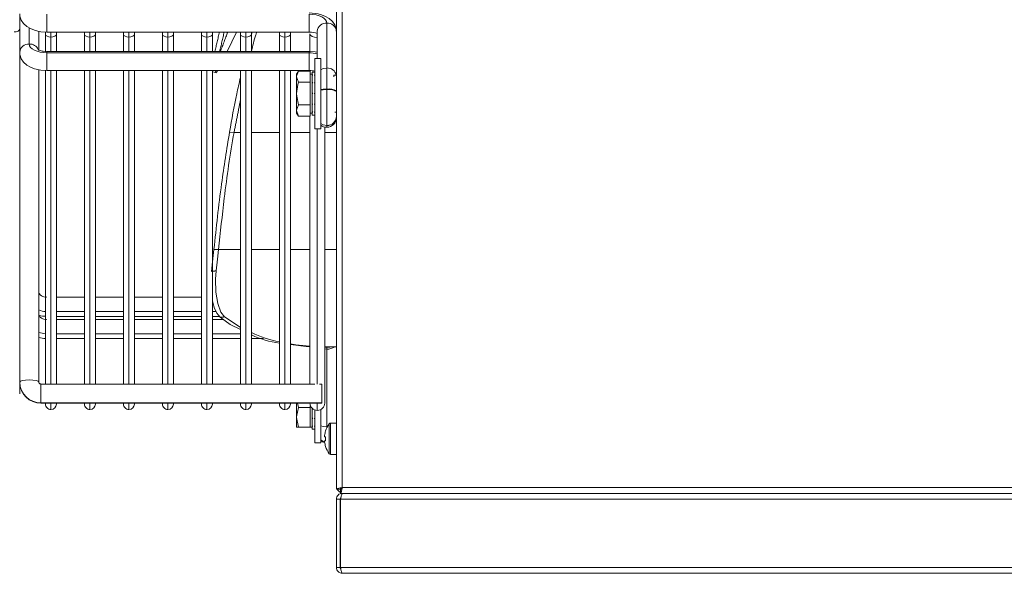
# Model space of a CAD drawing. Header units: centimetres. Extents: x 22052 to 56535, y 76485 to 78519.
# Tile 4 of 235: x 26927 to 26965, y 78240 to 78261. Entities that reach past the tile are written whole.
import ezdxf

# ---------------------------------------------------------------- set-up
doc = ezdxf.new("R2010")
doc.units = ezdxf.units.CM
doc.layers.add('IS_Gaz', color=40, linetype='Continuous', lineweight=40)
doc.layers.add('IS_Opis', color=250, linetype='Continuous', lineweight=9)

# ---------------------------------------------------------------- blocks, each defined once
blk = doc.blocks.new('robutprzód')
at = {"layer": 'IS_Gaz', "color": 18, "lineweight": 5, "true_color": 0x000000}
for p, q in [((69552.633, 3141.369), (69552.633, 3101.83)), ((69552.783, 3101.787), (69552.783, 3141.369)), ((69552.783, 3141.35), (69552.783, 3101.837)), ((69552.933, 3101.787), (69552.933, 3141.35)), ((69554.683, 3101.787), (69554.683, 3141.43)), ((69554.833, 3141.43), (69554.833, 3101.83)), ((69552.676, 3101.68), (69508.49, 3101.68)), ((69552.633, 3101.83), (69508.533, 3101.83)), ((69542.058, 3101.61), (69542.058, 3101.68)), ((69542.058, 3101.61), (69542.101, 3101.61)), ((69543.008, 3101.638), (69543.008, 3101.68)), ((69549.029, 3101.68), (69549.027, 3101.38)), ((69550.977, 3101.677), (69550.983, 3101.675)), ((69550.983, 3101.68), (69550.983, 3101.525)), ((69551.783, 3101.525), (69551.783, 3101.68)), ((69554.683, 3101.787), (69552.933, 3101.787)), ((69552.933, 3101.68), (69552.933, 3101.78)), ((69554.683, 3101.78), (69552.933, 3101.78)), ((69554.683, 3101.68), (69552.933, 3101.68)), ((69541.878, 3101.435), (69540.725, 3101.435)), ((69542.418, 3101.435), (69541.878, 3101.435)), ((69542.431, 3101.435), (69542.418, 3101.435)), ((69543.35, 3101.435), (69542.431, 3101.435)), ((69543.355, 3101.435), (69543.35, 3101.435)), ((69543.397, 3101.435), (69543.355, 3101.435)), ((69550.467, 3101.38), (69543.391, 3101.38)), ((69549.033, 3101.38), (69549.033, 3101.509)), ((69549.084, 3101.435), (69549.033, 3101.431)), ((69549.084, 3101.435), (69549.08, 3101.38)), ((69551.081, 3101.435), (69549.084, 3101.435)), ((69551.783, 3101.525), (69550.983, 3101.525)), ((69551.768, 3101.496), (69550.998, 3101.496)), ((69551.081, 3101.444), (69551.081, 3101.435)), ((69551.1, 3101.435), (69551.081, 3101.435)), ((69551.332, 3101.377), (69551.296, 3101.377)), ((69551.332, 3101.403), (69551.332, 3101.377)), ((69551.435, 3101.377), (69551.435, 3101.403)), ((69551.47, 3101.377), (69551.435, 3101.377)), ((69540.937, 3101.19), (69541.633, 3101.19)), ((69541.633, 3101.28), (69541.633, 3101.13)), ((69541.633, 3101.28), (69543.433, 3101.28)), ((69541.633, 3101.13), (69543.433, 3101.13)), ((69541.983, 3101.13), (69541.983, 3101.06)), ((69542.057, 3101.13), (69542.057, 3101.112)), ((69542.258, 3101.13), (69542.258, 3101.112)), ((69542.533, 3101.13), (69542.533, 3101.112)), ((69542.808, 3101.13), (69542.808, 3101.112)), ((69543.009, 3101.13), (69543.009, 3101.112)), ((69543.083, 3101.06), (69543.083, 3101.13)), ((69543.083, 3101.13), (69543.083, 3101.112)), ((69543.433, 3101.13), (69543.433, 3101.28)), ((69543.433, 3101.19), (69549.982, 3101.19)), ((69549.98, 3101.305), (69549.98, 3101.248)), ((69550.462, 3101.305), (69549.98, 3101.305)), ((69549.98, 3101.131), (69549.98, 3094.105)), ((69550.462, 3101.305), (69550.462, 3094.105)), ((69550.47, 3101.305), (69550.462, 3101.305)), ((69550.47, 3094.105), (69550.47, 3101.305)), ((69550.47, 3101.19), (69550.657, 3101.19)), ((69550.635, 3101.28), (69551.486, 3101.28)), ((69550.642, 3101.13), (69551.486, 3101.13)), ((69550.86, 3101.13), (69550.86, 3101.112)), ((69551.062, 3101.13), (69551.062, 3101.112)), ((69551.136, 3101.06), (69551.136, 3101.13)), ((69551.136, 3101.13), (69551.136, 3101.112)), ((69551.486, 3101.13), (69551.486, 3101.28)), ((69540.5, 3100.985), (69540.957, 3100.985)), ((69540.957, 3094.255), (69540.957, 3100.985)), ((69541, 3101), (69541.463, 3101)), ((69541.454, 3100.985), (69541.454, 3094.255)), ((69541.487, 3100.985), (69541.454, 3100.985)), ((69541.487, 3100.985), (69541.487, 3094.255)), ((69541.944, 3100.985), (69541.487, 3100.985)), ((69541.944, 3094.255), (69541.944, 3100.985)), ((69541.956, 3101.01), (69541.956, 3100.704)), ((69541.956, 3101.01), (69542.1, 3101.01)), ((69542.048, 3101.06), (69541.983, 3101.06)), ((69542.033, 3101.06), (69542.033, 3101.01)), ((69542.048, 3101.06), (69542.057, 3101.06)), ((69542.057, 3101.06), (69542.057, 3101.077)), ((69542.243, 3101.06), (69542.057, 3101.06)), ((69542.1, 3101.01), (69542.244, 3101.01)), ((69542.243, 3101.06), (69542.258, 3101.06)), ((69542.244, 3101.01), (69542.244, 3100.704)), ((69542.244, 3101.01), (69542.533, 3101.01)), ((69542.258, 3101.06), (69542.258, 3101.077)), ((69542.515, 3101.06), (69542.258, 3101.06)), ((69542.515, 3101.06), (69542.521, 3101.06)), ((69542.533, 3101.06), (69542.533, 3101.077)), ((69542.792, 3101.06), (69542.533, 3101.06)), ((69542.533, 3101.01), (69542.822, 3101.01)), ((69542.792, 3101.06), (69542.808, 3101.06)), ((69542.808, 3101.06), (69542.808, 3101.077)), ((69543, 3101.06), (69542.808, 3101.06)), ((69542.822, 3101.01), (69542.822, 3100.704)), ((69542.822, 3101.01), (69542.966, 3101.01)), ((69542.966, 3101.01), (69543.11, 3101.01)), ((69543, 3101.06), (69543.009, 3101.06)), ((69543.009, 3101.06), (69543.009, 3101.077)), ((69543.083, 3101.06), (69543.009, 3101.06)), ((69543.033, 3101.01), (69543.033, 3101.06)), ((69543.083, 3101.06), (69543.083, 3101.077)), ((69543.083, 3101.06), (69543.083, 3101.06)), ((69543.11, 3101.01), (69543.11, 3100.704)), ((69543.11, 3101), (69549.98, 3101)), ((69550.528, 3101.01), (69550.586, 3101.01)), ((69550.586, 3101.01), (69550.586, 3100.704)), ((69550.586, 3101.01), (69550.836, 3101.01)), ((69550.845, 3101.06), (69550.606, 3101.06)), ((69550.836, 3101.01), (69551.086, 3101.01)), ((69550.845, 3101.06), (69550.86, 3101.06)), ((69550.86, 3101.06), (69550.86, 3101.077)), ((69551.053, 3101.06), (69550.86, 3101.06)), ((69551.053, 3101.06), (69551.062, 3101.06)), ((69551.062, 3101.06), (69551.062, 3101.077)), ((69551.135, 3101.06), (69551.062, 3101.06)), ((69551.086, 3101.01), (69551.086, 3101.06)), ((69551.086, 3101.01), (69551.086, 3100.704)), ((69551.135, 3101.06), (69551.136, 3101.06)), ((69551.136, 3101.06), (69551.136, 3101.077)), ((69541.956, 3100.704), (69542.033, 3100.66)), ((69542.033, 3100.66), (69542.1, 3100.66)), ((69542.244, 3100.704), (69542.1, 3100.66)), ((69542.1, 3100.66), (69542.533, 3100.66)), ((69542.533, 3100.66), (69542.966, 3100.66)), ((69543.11, 3100.704), (69542.966, 3100.66)), ((69542.966, 3100.66), (69543.033, 3100.66)), ((69543.033, 3100.66), (69543.11, 3100.704)), ((69550.586, 3100.704), (69550.47, 3100.684)), ((69550.47, 3100.66), (69550.836, 3100.66)), ((69551.086, 3100.704), (69550.836, 3100.66)), ((69550.836, 3100.66), (69551.086, 3100.66)), ((69551.086, 3100.66), (69551.086, 3100.704)), ((69541.013, 3100.5), (69540.957, 3100.5)), ((69540.957, 3100.36), (69541.083, 3100.36)), ((69541.454, 3100.5), (69541.013, 3100.5)), ((69541.083, 3100.36), (69541.454, 3100.36)), ((69549.98, 3100.5), (69541.944, 3100.5)), ((69541.944, 3100.36), (69549.98, 3100.36)), ((69550.493, 3100.5), (69550.47, 3100.5)), ((69550.47, 3100.36), (69550.633, 3100.36)), ((69540.957, 3100.22), (69541.013, 3100.22)), ((69541.013, 3100.22), (69541.454, 3100.22)), ((69541.944, 3100.22), (69549.98, 3100.22)), ((69550.47, 3100.22), (69550.493, 3100.22)), ((69548.816, 3099.5), (69548.816, 3099.813)), ((69541.013, 3099.5), (69540.957, 3099.5)), ((69540.957, 3099.36), (69541.083, 3099.36)), ((69541.454, 3099.5), (69541.013, 3099.5)), ((69541.083, 3099.36), (69541.454, 3099.36)), ((69549.98, 3099.5), (69541.944, 3099.5)), ((69541.944, 3099.36), (69549.98, 3099.36)), ((69550.493, 3099.5), (69550.47, 3099.5)), ((69550.47, 3099.36), (69550.633, 3099.36)), ((69540.957, 3099.22), (69541.013, 3099.22)), ((69540.957, 3099.12), (69541.454, 3098.882)), ((69541.013, 3099.22), (69541.454, 3099.22)), ((69541.944, 3099.22), (69549.98, 3099.22)), ((69548.694, 3099.22), (69548.694, 3098.5)), ((69548.816, 3098.5), (69548.816, 3099.22)), ((69550.47, 3099.22), (69550.493, 3099.22)), ((69543.533, 3099.055), (69543.52, 3098.94)), ((69541.975, 3098.5), (69541.997, 3098.587)), ((69546.533, 3098.655), (69546.528, 3098.541)), ((69548.124, 3098.595), (69548.124, 3098.5)), ((69548.246, 3098.5), (69548.246, 3098.68)), ((69548.326, 3098.779), (69548.326, 3098.5)), ((69541.013, 3098.5), (69540.957, 3098.5)), ((69540.957, 3098.36), (69541.083, 3098.36)), ((69541.454, 3098.5), (69541.013, 3098.5)), ((69541.083, 3098.36), (69541.454, 3098.36)), ((69549.98, 3098.5), (69541.944, 3098.5)), ((69541.944, 3098.36), (69549.98, 3098.36)), ((69550.493, 3098.5), (69550.47, 3098.5)), ((69550.47, 3098.36), (69550.633, 3098.36)), ((69540.957, 3098.22), (69541.013, 3098.22)), ((69541.013, 3098.22), (69541.454, 3098.22)), ((69541.944, 3098.22), (69549.98, 3098.22)), ((69547.756, 3098.22), (69547.756, 3097.5)), ((69548.124, 3098.22), (69548.124, 3097.5)), ((69548.246, 3097.5), (69548.246, 3098.22)), ((69548.326, 3098.22), (69548.326, 3097.5)), ((69548.694, 3098.22), (69548.694, 3097.5)), ((69548.816, 3097.5), (69548.816, 3098.22)), ((69550.47, 3098.22), (69550.493, 3098.22)), ((69541.013, 3097.5), (69540.957, 3097.5)), ((69540.957, 3097.36), (69541.083, 3097.36)), ((69541.454, 3097.5), (69541.013, 3097.5)), ((69541.083, 3097.36), (69541.454, 3097.36)), ((69549.98, 3097.5), (69541.944, 3097.5)), ((69541.944, 3097.36), (69549.98, 3097.36)), ((69550.493, 3097.5), (69550.47, 3097.5)), ((69550.47, 3097.36), (69550.633, 3097.36)), ((69540.957, 3097.22), (69541.013, 3097.22)), ((69541.013, 3097.22), (69541.454, 3097.22)), ((69541.944, 3097.22), (69549.98, 3097.22)), ((69547.756, 3097.22), (69547.756, 3096.5)), ((69548.124, 3097.22), (69548.124, 3096.5)), ((69548.246, 3096.5), (69548.246, 3097.22)), ((69548.326, 3097.22), (69548.326, 3096.5)), ((69548.694, 3097.22), (69548.694, 3096.5)), ((69548.816, 3096.5), (69548.816, 3097.22)), ((69550.47, 3097.22), (69550.493, 3097.22)), ((69541.013, 3096.5), (69540.957, 3096.5)), ((69540.957, 3096.36), (69541.083, 3096.36)), ((69541.454, 3096.5), (69541.013, 3096.5)), ((69541.083, 3096.36), (69541.454, 3096.36)), ((69549.98, 3096.5), (69541.944, 3096.5)), ((69541.944, 3096.36), (69549.98, 3096.36)), ((69550.493, 3096.5), (69550.47, 3096.5)), ((69550.47, 3096.36), (69550.633, 3096.36)), ((69540.957, 3096.22), (69541.013, 3096.22)), ((69541.013, 3096.22), (69541.454, 3096.22)), ((69541.944, 3096.22), (69549.98, 3096.22)), ((69547.756, 3096.22), (69547.756, 3095.5)), ((69548.124, 3096.22), (69548.124, 3095.5)), ((69548.246, 3095.5), (69548.246, 3096.22)), ((69548.326, 3096.22), (69548.326, 3095.5)), ((69548.694, 3096.22), (69548.694, 3095.5)), ((69548.816, 3095.5), (69548.816, 3096.22)), ((69550.47, 3096.22), (69550.493, 3096.22)), ((69541.013, 3095.5), (69540.957, 3095.5)), ((69540.957, 3095.36), (69541.083, 3095.36)), ((69541.454, 3095.5), (69541.013, 3095.5)), ((69541.083, 3095.36), (69541.454, 3095.36)), ((69549.98, 3095.5), (69541.944, 3095.5)), ((69541.944, 3095.36), (69549.98, 3095.36)), ((69550.493, 3095.5), (69550.47, 3095.5)), ((69550.47, 3095.36), (69550.633, 3095.36)), ((69540.957, 3095.22), (69541.013, 3095.22)), ((69541.013, 3095.22), (69541.454, 3095.22)), ((69541.944, 3095.22), (69549.98, 3095.22)), ((69547.756, 3095.22), (69547.756, 3094.5)), ((69548.124, 3095.22), (69548.124, 3094.5)), ((69548.246, 3094.5), (69548.246, 3095.22)), ((69548.326, 3095.22), (69548.326, 3094.5)), ((69548.694, 3095.22), (69548.694, 3094.5)), ((69548.816, 3094.5), (69548.816, 3095.22)), ((69550.47, 3095.22), (69550.493, 3095.22)), ((69541.013, 3094.5), (69540.957, 3094.5)), ((69540.957, 3094.36), (69541.083, 3094.36)), ((69541.454, 3094.5), (69541.013, 3094.5)), ((69541.083, 3094.36), (69541.454, 3094.36)), ((69549.98, 3094.5), (69541.944, 3094.5)), ((69541.944, 3094.36), (69549.98, 3094.36)), ((69550.493, 3094.5), (69550.47, 3094.5)), ((69550.47, 3094.36), (69550.633, 3094.36)), ((69540.5, 3094.255), (69540.957, 3094.255)), ((69541.416, 3094.05), (69540.937, 3094.05)), ((69540.963, 3094.22), (69541.013, 3094.22)), ((69541.013, 3094.22), (69541.46, 3094.22)), ((69541.454, 3094.255), (69541.487, 3094.255)), ((69541.487, 3094.255), (69541.944, 3094.255)), ((69541.925, 3094.05), (69549.935, 3094.05)), ((69541.944, 3094.22), (69549.98, 3094.22)), ((69550.462, 3094.105), (69549.98, 3094.105)), ((69550.47, 3094.105), (69550.462, 3094.105)), ((69550.47, 3094.22), (69550.493, 3094.22)), ((69541.262, 3093.805), (69540.851, 3093.805)), ((69540.883, 3093.56), (69540.487, 3093.56)), ((69541.372, 3093.56), (69540.883, 3093.56)), ((69541.372, 3093.56), (69541.474, 3093.56)), ((69549.596, 3093.56), (69541.474, 3093.56)), ((69549.935, 3093.56), (69549.596, 3093.56)), ((69550.233, 3093.56), (69549.935, 3093.56))]:
    blk.add_line(p, q, dxfattribs=at)
at = {"layer": 'IS_Gaz', "color": 18, "lineweight": 5, "true_color": 0x000000, "flags": 128}
for points in [[(69540.937, 3101.676), (69540.878, 3101.675), (69540.771, 3101.64), (69540.685, 3101.58), (69540.61, 3101.498), (69540.555, 3101.404), (69540.514, 3101.3), (69540.491, 3101.216), (69540.477, 3101.136), (69540.467, 3100.985)], [(69540.725, 3101.435), (69540.681, 3101.426), (69540.639, 3101.4), (69540.6, 3101.359), (69540.566, 3101.303), (69540.538, 3101.235), (69540.517, 3101.157), (69540.504, 3101.072), (69540.5, 3100.985)], [(69541.878, 3101.435), (69541.894, 3101.341), (69541.926, 3101.28)], [(69542.418, 3101.435), (69542.422, 3101.341), (69542.429, 3101.28)], [(69542.431, 3101.435), (69542.435, 3101.341), (69542.442, 3101.28)], [(69543.35, 3101.435), (69543.333, 3101.341), (69543.298, 3101.28)], [(69543.355, 3101.435), (69543.337, 3101.341), (69543.302, 3101.28)], [(69551.081, 3101.435), (69551.072, 3101.341), (69551.053, 3101.28)], [(69551.461, 3101.377), (69551.45, 3101.341), (69551.414, 3101.28)], [(69551.464, 3101.377), (69551.452, 3101.341), (69551.416, 3101.28)], [(69541, 3101), (69541.037, 3101.014), (69541.067, 3101.055), (69541.088, 3101.117), (69541.095, 3101.19)], [(69541.474, 3101.19), (69541.464, 3101.136), (69541.454, 3100.985)], [(69549.01, 3101), (69548.978, 3100.644), (69548.95, 3100.5)], [(69549.019, 3101), (69549.018, 3100.906), (69548.966, 3100.5)], [(69542.1, 3100.66), (69542.09, 3100.66), (69541.956, 3100.704)], [(69542.533, 3100.66), (69542.304, 3100.688), (69542.244, 3100.704)], [(69542.822, 3100.704), (69542.601, 3100.662), (69542.533, 3100.66)], [(69542.966, 3100.66), (69542.956, 3100.66), (69542.822, 3100.704)], [(69550.836, 3100.66), (69550.818, 3100.66), (69550.586, 3100.704)], [(69541.083, 3100.36), (69541.078, 3100.413), (69541.063, 3100.459), (69541.04, 3100.489), (69541.013, 3100.5)], [(69541.013, 3100.22), (69541.04, 3100.23), (69541.063, 3100.261), (69541.078, 3100.306), (69541.083, 3100.36)], [(69541.083, 3099.36), (69541.078, 3099.413), (69541.063, 3099.459), (69541.04, 3099.489), (69541.013, 3099.5)], [(69541.013, 3099.22), (69541.04, 3099.23), (69541.063, 3099.261), (69541.078, 3099.306), (69541.083, 3099.36)], [(69548.528, 3099.22), (69548.524, 3099.21), (69548.259, 3098.813)], [(69548.581, 3099.22), (69548.454, 3098.96), (69548.27, 3098.699)], [(69541.944, 3098.638), (69541.944, 3098.638), (69541.998, 3098.59), (69541.948, 3098.581), (69541.944, 3098.582)], [(69546.533, 3098.655), (69546.775, 3098.628), (69547.079, 3098.596)], [(69548.259, 3098.813), (69548.141, 3098.72), (69547.917, 3098.638), (69547.626, 3098.59), (69547.295, 3098.581), (69547.079, 3098.596)], [(69541.083, 3098.36), (69541.078, 3098.413), (69541.063, 3098.459), (69541.04, 3098.489), (69541.013, 3098.5)], [(69541.013, 3098.22), (69541.04, 3098.23), (69541.063, 3098.261), (69541.078, 3098.306), (69541.083, 3098.36)], [(69547.091, 3098.48), (69546.849, 3098.506), (69546.688, 3098.523), (69546.528, 3098.541)], [(69541.083, 3097.36), (69541.078, 3097.413), (69541.063, 3097.459), (69541.04, 3097.489), (69541.013, 3097.5)], [(69541.013, 3097.22), (69541.04, 3097.23), (69541.063, 3097.261), (69541.078, 3097.306), (69541.083, 3097.36)], [(69541.083, 3096.36), (69541.078, 3096.413), (69541.063, 3096.459), (69541.04, 3096.489), (69541.013, 3096.5)], [(69541.013, 3096.22), (69541.04, 3096.23), (69541.063, 3096.261), (69541.078, 3096.306), (69541.083, 3096.36)], [(69541.083, 3095.36), (69541.078, 3095.413), (69541.063, 3095.459), (69541.04, 3095.489), (69541.013, 3095.5)], [(69541.013, 3095.22), (69541.04, 3095.23), (69541.063, 3095.261), (69541.078, 3095.306), (69541.083, 3095.36)], [(69541.083, 3094.36), (69541.078, 3094.413), (69541.063, 3094.459), (69541.04, 3094.489), (69541.013, 3094.5)], [(69541.013, 3094.22), (69541.04, 3094.23), (69541.063, 3094.261), (69541.078, 3094.306), (69541.083, 3094.36)], [(69540.487, 3093.563), (69540.546, 3093.565), (69540.653, 3093.6), (69540.739, 3093.659), (69540.814, 3093.741), (69540.869, 3093.835), (69540.91, 3093.939), (69540.933, 3094.023), (69540.947, 3094.104), (69540.957, 3094.255)], [(69541.487, 3094.255), (69541.483, 3094.167), (69541.47, 3094.082), (69541.449, 3094.005), (69541.421, 3093.936), (69541.387, 3093.88), (69541.348, 3093.839), (69541.306, 3093.813), (69541.262, 3093.805)], [(69541.454, 3094.255), (69541.448, 3094.164), (69541.442, 3094.132), (69541.431, 3094.087), (69541.418, 3094.053), (69541.407, 3094.032), (69541.401, 3094.025), (69541.402, 3094.026)], [(69541.474, 3093.563), (69541.534, 3093.565), (69541.64, 3093.6), (69541.727, 3093.659), (69541.801, 3093.741), (69541.857, 3093.835), (69541.898, 3093.939), (69541.92, 3094.023), (69541.934, 3094.104), (69541.944, 3094.255)], [(69547.756, 3094.255), (69547.747, 3094.182), (69547.738, 3094.156), (69547.719, 3094.119), (69547.694, 3094.088), (69547.664, 3094.064), (69547.63, 3094.051), (69547.611, 3094.052)], [(69548.326, 3094.255), (69548.317, 3094.182), (69548.308, 3094.156), (69548.289, 3094.119), (69548.264, 3094.088), (69548.234, 3094.064), (69548.2, 3094.051), (69548.181, 3094.052)], [(69548.221, 3094.059), (69548.238, 3094.142), (69548.244, 3094.22)], [(69549.935, 3093.56), (69549.911, 3093.578), (69549.891, 3093.631), (69549.877, 3093.711), (69549.872, 3093.805), (69549.877, 3093.898), (69549.891, 3093.978), (69549.911, 3094.031), (69549.935, 3094.05)], [(69549.98, 3094.105), (69549.978, 3094.089), (69549.976, 3094.083), (69549.972, 3094.073), (69549.966, 3094.065), (69549.957, 3094.057), (69549.945, 3094.051), (69549.936, 3094.051)], [(69540.953, 3093.42), (69540.948, 3093.473), (69540.933, 3093.519), (69540.91, 3093.549), (69540.883, 3093.56)]]:
    blk.add_lwpolyline(points, dxfattribs=at)
at = {"layer": 'IS_Gaz', "color": 18, "lineweight": 5, "true_color": 0x000000}
for centre, radius, start, end in [((69540.955, 3101.45), 0.23, 94.4018, 183.8114), ((69542.112, 3101.448), 0.235, 103.3535, 183.3457), ((69542.768, 3101.494), 0.355, 148.3431, 189.5652), ((69542.781, 3101.494), 0.355, 148.3438, 189.5644), ((69543.112, 3101.441), 0.239, 358.4825, 88.3973), ((69543.116, 3101.441), 0.239, 358.4821, 88.3974), ((69543.152, 3101.435), 0.245, 0, 90), ((69548.742, 3101.453), 0.342, 356.9927, 32.6448), ((69552.583, 3101.88), 0.2, 298.1746, 331.7378), ((69540.955, 3101.419), 0.23, 176.1886, 265.5982), ((69543.152, 3101.435), 0.245, 320.7539, 0), ((69550.467, 3101.19), 0.19, 0, 90), ((69551.019, 3101.525), 0.036, 180, 233.6416), ((69551.383, 3102.02), 0.65, 233.6416, 252.1374), ((69551.055, 3101.466), 0.144, 333.0856, 333.9078), ((69551.383, 3102.02), 0.648, 252.1649, 262.3032), ((69551.383, 3102.119), 0.718, 265.8857, 274.1143), ((69551.241, 3101.435), 0.245, 320.7539, 346.8473), ((69551.383, 3102.02), 0.648, 277.6968, 287.8351), ((69551.575, 3101.399), 0.00745, 18.5256, 34.481), ((69551.383, 3102.02), 0.65, 287.8626, 306.3584), ((69551.747, 3101.525), 0.036, 306.3584, 0), ((69541.393, 3101.009), 0.437, 155.5448, 183.1817), ((69542.313, 3100.989), 0.825, 165.9441, 180.3135), ((69542.448, 3100.996), 0.504, 164.6445, 181.3043), ((69550.467, 3101.19), 0.19, 270, 0), ((69542.804, 3100.704), 0.836, 153.4752, 154.8085), ((69543.937, 3099.624), 2.221, 139.1348, 139.7291), ((69556.488, 3087.129), 19.731, 135.0154, 135.0873), ((69540.57, 3103.015), 2.961, 318.6613, 319.1108), ((69542.164, 3101.5), 0.946, 332.2238, 333.4157), ((69542.528, 3101.078), 0.555, 358.1454, 359.9521), ((69548.593, 3103.041), 3, 318.6642, 319.1079), ((69550.213, 3101.502), 0.949, 332.2276, 333.4157), ((69550.577, 3101.078), 0.559, 358.1519, 359.9455), ((69550.493, 3100.36), 0.14, 0, 90), ((69550.493, 3100.36), 0.14, 270, 0), ((69546.394, 3100.649), 2.54, 333.0909, 350.2659), ((69546.733, 3100.472), 2.21, 333.9111, 353.4548), ((69550.493, 3099.36), 0.14, 0, 90), ((69550.493, 3099.36), 0.14, 270, 0), ((69547.752, 3099.27), 0.771, 272.5507, 312.1868), ((69550.493, 3098.36), 0.14, 0, 90), ((69550.493, 3098.36), 0.14, 270, 0), ((69550.493, 3097.36), 0.14, 0, 90), ((69550.493, 3097.36), 0.14, 270, 0), ((69550.493, 3096.36), 0.14, 0, 90), ((69550.493, 3096.36), 0.14, 270, 0), ((69550.493, 3095.36), 0.14, 0, 90), ((69550.493, 3095.36), 0.14, 270, 0), ((69550.493, 3094.36), 0.14, 0, 90), ((69550.493, 3094.36), 0.14, 270, 0), ((69541.503, 3093.816), 0.241, 114.6364, 182.7432), ((69547.621, 3094.252), 0.503, 336.234, 356.2607), ((69548.191, 3094.252), 0.503, 336.2326, 356.2622), ((69548.262, 3094.216), 0.552, 342.4269, 0.3601), ((69549.926, 3094.095), 0.536, 271.0101, 0.9758), ((69549.934, 3094.098), 0.536, 270.8456, 0.6878), ((69541.492, 3093.789), 0.23, 176.1979, 265.4168)]:
    blk.add_arc(centre, radius, start, end, dxfattribs=at)
for points in [[(69543.533, 3101.68), (69543.533, 3101.38)], [(69546.533, 3101.68), (69546.533, 3101.38)], [(69552.676, 3101.68), (69552.676, 3101.78)], [(69552.783, 3101.787), (69552.683, 3101.787)], [(69554.716, 3101.793), (69554.683, 3101.787)], [(69554.683, 3101.68), (69554.683, 3101.78)], [(69543.533, 3101), (69543.533, 3100.5)], [(69541.019, 3099.5), (69540.957, 3099.517)], [(69542.704, 3099.22), (69543.533, 3099.055)], [(69543.533, 3099.22), (69543.533, 3099.055)], [(69540.957, 3098.893), (69541.454, 3098.706)], [(69541.454, 3098.687), (69540.957, 3098.804)], [(69541.454, 3098.564), (69540.957, 3098.682)], [(69547.079, 3098.596), (69547.091, 3098.48)]]:
    blk.add_open_spline(points, degree=1, dxfattribs=at)
for points, knots in [([(69552.633, 3101.83), (69552.637, 3101.81), (69552.644, 3101.771), (69552.655, 3101.721), (69552.665, 3101.686), (69552.672, 3101.682), (69552.676, 3101.68)], [0, 0, 0, 0, 0.25, 0.499999, 0.75, 1, 1, 1, 1]), ([(69552.633, 3101.83), (69552.637, 3101.823), (69552.644, 3101.81), (69552.655, 3101.793), (69552.665, 3101.782), (69552.672, 3101.78), (69552.676, 3101.78)], [0, 0, 0, 0, 0.249998, 0.499996, 0.750002, 1, 1, 1, 1]), ([(69552.783, 3101.787), (69552.781, 3101.79), (69552.776, 3101.797), (69552.742, 3101.808), (69552.692, 3101.819), (69552.653, 3101.826), (69552.633, 3101.83)], [0, 0, 0, 0, 0.249999, 0.499999, 0.750001, 1, 1, 1, 1]), ([(69552.683, 3101.787), (69552.682, 3101.79), (69552.681, 3101.797), (69552.669, 3101.808), (69552.653, 3101.819), (69552.64, 3101.826), (69552.633, 3101.83)], [0, 0, 0, 0, 0.25, 0.500004, 0.749995, 1, 1, 1, 1]), ([(69552.933, 3101.787), (69552.913, 3101.791), (69552.874, 3101.799), (69552.825, 3101.812), (69552.79, 3101.824), (69552.785, 3101.832), (69552.783, 3101.837)], [0, 0, 0, 0, 0.25, 0.499998, 0.749999, 1, 1, 1, 1]), ([(69552.783, 3101.83), (69552.785, 3101.81), (69552.79, 3101.771), (69552.825, 3101.721), (69552.874, 3101.686), (69552.913, 3101.682), (69552.933, 3101.68)], [0, 0, 0, 0, 0.250001, 0.500002, 0.75, 1, 1, 1, 1]), ([(69552.898, 3101.794), (69552.898, 3101.794), (69552.901, 3101.789), (69552.914, 3101.782), (69552.927, 3101.78), (69552.933, 3101.78)], [0, 0, 0, 0, 0.004506, 0.502264, 1, 1, 1, 1]), ([(69554.683, 3101.787), (69554.703, 3101.79), (69554.742, 3101.797), (69554.792, 3101.808), (69554.826, 3101.819), (69554.831, 3101.826), (69554.833, 3101.83)], [0, 0, 0, 0, 0.25, 0.499998, 0.749999, 1, 1, 1, 1]), ([(69554.833, 3101.83), (69554.831, 3101.81), (69554.826, 3101.771), (69554.792, 3101.721), (69554.742, 3101.686), (69554.703, 3101.682), (69554.683, 3101.68)], [0, 0, 0, 0, 0.250001, 0.500002, 0.75, 1, 1, 1, 1]), ([(69554.716, 3101.793), (69554.712, 3101.789), (69554.702, 3101.781), (69554.69, 3101.78), (69554.683, 3101.78)], [0, 0, 0, 0, 0.467136, 1, 1, 1, 1]), ([(69546.533, 3101), (69546.533, 3100.844), (69546.533, 3100.668), (69546.533, 3100.517), (69546.533, 3100.5)], [0, 0, 0, 0, 0.882249, 1, 1, 1, 1]), ([(69543.533, 3100.22), (69543.533, 3100.012), (69543.533, 3099.747), (69543.533, 3099.543), (69543.533, 3099.5)], [0, 0, 0, 0, 0.786125, 1, 1, 1, 1]), ([(69546.533, 3100.22), (69546.533, 3100.089), (69546.533, 3099.828), (69546.533, 3099.609), (69546.533, 3099.5)], [0, 0, 0, 0, 0.498687, 1, 1, 1, 1]), ([(69540.957, 3099.638), (69540.981, 3099.629), (69541.143, 3099.573), (69541.311, 3099.535), (69541.454, 3099.502)], [0, 0, 0, 0, 0.144637, 1, 1, 1, 1]), ([(69543.52, 3098.94), (69543.192, 3098.998), (69542.723, 3099.081), (69542.262, 3099.187), (69542.123, 3099.22)], [0, 0, 0, 0, 0.698072, 1, 1, 1, 1]), ([(69546.533, 3099.22), (69546.533, 3099.215), (69546.533, 3098.999), (69546.533, 3098.825), (69546.533, 3098.655)], [0, 0, 0, 0, 0.021844, 1, 1, 1, 1]), ([(69546.528, 3098.541), (69545.966, 3098.6), (69544.959, 3098.707), (69543.961, 3098.869), (69543.52, 3098.94)], [0, 0, 0, 0, 0.556965, 1, 1, 1, 1]), ([(69543.533, 3099.055), (69543.813, 3099.007), (69544.371, 3098.912), (69545.373, 3098.783), (69546.094, 3098.703), (69546.533, 3098.655)], [0, 0, 0, 0, 0.282511, 0.562077, 1, 1, 1, 1]), ([(69548.27, 3098.699), (69548.269, 3098.708), (69548.267, 3098.726), (69548.266, 3098.746), (69548.264, 3098.754), (69548.264, 3098.756), (69548.264, 3098.756), (69548.264, 3098.756), (69548.264, 3098.756), (69548.264, 3098.756), (69548.264, 3098.756), (69548.264, 3098.756), (69548.264, 3098.756), (69548.264, 3098.756), (69548.264, 3098.757), (69548.264, 3098.758), (69548.264, 3098.76), (69548.264, 3098.764), (69548.263, 3098.772), (69548.261, 3098.789), (69548.26, 3098.803), (69548.259, 3098.813)], [0, 0, 0, 0, 0.250072, 0.471158, 0.50004, 0.500054, 0.500072, 0.500102, 0.500165, 0.500286, 0.500528, 0.501012, 0.501984, 0.503923, 0.507804, 0.515568, 0.531094, 0.562171, 0.624407, 0.749188, 1, 1, 1, 1])]:
    blk.add_open_spline(points, degree=3, knots=knots, dxfattribs=at)

msp = doc.modelspace()

# ---------------------------------------------------------------- block references
at = {"layer": 'IS_Opis', "xscale": 1.5, "yscale": 1.5, "zscale": 1.5, "rotation": 270}
msp.add_blockref('robutprzód', (22286.399, 182572.37), dxfattribs=at)

doc.saveas('drawing.dxf')
